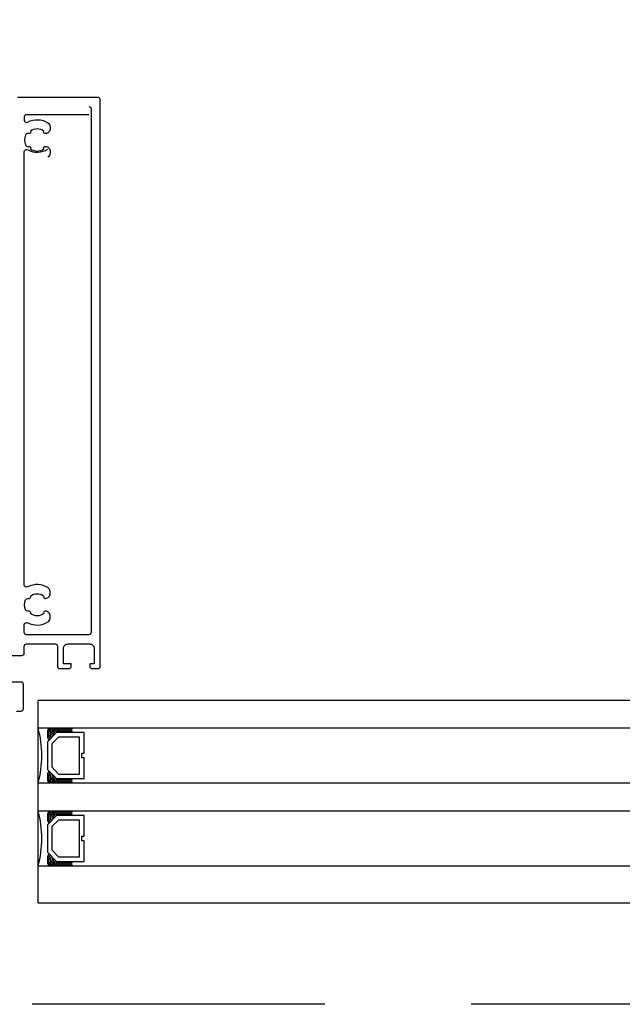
# Model space of a CAD drawing. Header units: millimetres. Extents: x 247761 to 294611, y 172579 to 236863.
# Tile 162 of 256: x 262418 to 262549, y 174620 to 174834. Entities that reach past the tile are written whole.
import ezdxf

# ---------------------------------------------------------------- set-up
doc = ezdxf.new("R2010")
doc.units = ezdxf.units.MM
doc.linetypes.add('ČÁRKOVANÁ', pattern=[19.05, 12.7, -6.35])
doc.layers.add('FASÁDA DETAILNÍ', color=4, linetype='Continuous')
doc.layers.add('NOVA', color=240, linetype='Continuous')

# ---------------------------------------------------------------- blocks, each defined once
blk = doc.blocks.new('A$C69D17D4D')
at = {"layer": 'FASÁDA DETAILNÍ'}
for p, q in [((-11879.5, 1315), (-12222.49, 1315)), ((-12222.49, 1271), (-12222.49, 1315)), ((-12222.49, 1309), (-11879.5, 1309)), ((-11879.5, 1297), (-12222.49, 1297)), ((-12222.49, 1291), (-11879.5, 1291)), ((-11879.5, 1279), (-12222.49, 1279)), ((-12222.49, 1271), (-11879.5, 1271))]:
    blk.add_line(p, q, dxfattribs=at)
at = {"layer": 'FASÁDA DETAILNÍ', "linetype": 'ČÁRKOVANÁ', "ltscale": 5}
blk.add_lwpolyline([(1651, 1249), (-24919, 1249), (-24919, 24919), (1651, 24919)], close=True, dxfattribs=at)
at = {"layer": 'FASÁDA DETAILNÍ'}
for points in [[(-12227.19, 1312.68), (-12226.19, 1312.68, 0.414214), (-12225.69, 1313.18), (-12225.69, 1318.48, 0.414214), (-12226.19, 1318.98), (-12228.99, 1318.98, -0.414214)], [(-12228.99, 1324.75), (-12225.99, 1324.75, 0.414214), (-12225.49, 1325.25), (-12225.49, 1326.75, -0.414214), (-12224.99, 1327.25), (-12218.79, 1327.25, -0.414214), (-12218.29, 1326.75), (-12218.29, 1322.41, 0.414214), (-12217.79, 1321.91), (-12215.79, 1321.91, 0.414201), (-12215.29, 1322.41), (-12215.29, 1322.91), (-12216.99, 1322.91), (-12216.99, 1326.25, -0.414214), (-12215.99, 1327.25), (-12211.29, 1327.25, -0.414214), (-12210.29, 1326.25), (-12210.29, 1322.91), (-12211.29, 1322.91), (-12211.29, 1322.41, 0.41422), (-12210.79, 1321.91), (-12209.49, 1321.91, 0.414214), (-12208.99, 1322.41), (-12208.99, 1445.42, 0.414214), (-12209.49, 1445.92), (-12226.99, 1445.92, 0.414214)], [(-12211.49, 1443.92, -0.414214), (-12210.99, 1443.42), (-12210.99, 1329.75, -0.414214), (-12211.49, 1329.25), (-12224.99, 1329.25, -0.414214), (-12225.49, 1329.75), (-12225.49, 1331.42, -0.565741), (-12224.75, 1331.86, 0.267763), (-12220.36, 1332.02, 0.258777), (-12219.89, 1332.86), (-12219.89, 1333.35, 0.414214), (-12220.89, 1334.35), (-12221, 1334.35, 0.64518), (-12221.22, 1333.85, -0.341732), (-12224.16, 1333.85, 0.64518), (-12224.38, 1334.35), (-12224.75, 1334.35, -0.298217), (-12225.21, 1334.65, -0.208712), (-12225.21, 1336.85, -0.298217), (-12224.75, 1337.15), (-12224.38, 1337.15, 0.64518), (-12224.16, 1337.65, -0.341732), (-12221.22, 1337.65, 0.64518), (-12221, 1337.15), (-12220.89, 1337.15, 0.414214), (-12219.89, 1338.15), (-12219.89, 1338.63, 0.258777), (-12220.36, 1339.48, 0.267763), (-12224.75, 1339.63, -0.565741), (-12225.49, 1340.08), (-12225.49, 1434.1, -0.565741), (-12224.75, 1434.54, 0.267763), (-12220.36, 1434.7)], [(-12211.49, 1442.17), (-12224.99, 1442.17, 0.414214), (-12225.49, 1441.67), (-12225.49, 1441.01, 0.565741), (-12224.75, 1440.57, -0.267763), (-12220.36, 1440.41, -0.258777), (-12219.89, 1439.57), (-12219.89, 1439.08, -0.414214), (-12220.89, 1438.08), (-12221, 1438.08, -0.64518), (-12221.22, 1438.58, 0.341732), (-12224.16, 1438.58, -0.64518), (-12224.38, 1438.08), (-12224.75, 1438.08, 0.298217), (-12225.21, 1437.78, 0.208712), (-12225.21, 1435.58, 0.298217), (-12224.75, 1435.28), (-12224.38, 1435.28, -0.64518), (-12224.16, 1434.78, 0.341732), (-12221.22, 1434.78, -0.64518), (-12221, 1435.28), (-12220.89, 1435.28, -0.414214), (-12219.89, 1434.28), (-12219.89, 1433.8, -0.258777), (-12220.36, 1432.95)]]:
    blk.add_lwpolyline(points, format="xyb", dxfattribs=at)
for points in [[(-12212.49, 1308), (-12218.49, 1308), (-12220.49, 1306), (-12220.49, 1300), (-12218.49, 1298), (-12212.49, 1298), (-12212.49, 1302.5), (-12212.99, 1302.5), (-12212.99, 1303.5), (-12212.49, 1303.5)], [(-12213.49, 1299), (-12213.49, 1307), (-12218.08, 1307), (-12219.49, 1305.59), (-12219.49, 1300.55), (-12218.08, 1299)], [(-12212.49, 1290), (-12218.49, 1290), (-12220.49, 1288), (-12220.49, 1282), (-12218.49, 1280), (-12212.49, 1280), (-12212.49, 1284.5), (-12212.99, 1284.5), (-12212.99, 1285.5), (-12212.49, 1285.5)], [(-12213.49, 1281), (-12213.49, 1289), (-12218.08, 1289), (-12219.49, 1287.59), (-12219.49, 1282.55), (-12218.08, 1281)]]:
    blk.add_lwpolyline(points, close=True, dxfattribs=at)
for centre, radius, start, end in [((-12244.39, 1303), 22.7, 344.6728, 15.3272), ((-12216.94, 1307.65), 3.55, 157.591, 202.7062), ((-12217.31, 1307.76), 2.9, 154.7048, 204.6933), ((-12217.66, 1307.93), 2.25, 151.5972, 208.4727), ((-12217.9, 1308.08), 1.71, 147.3143, 212.7051), ((-12218.06, 1308.21), 1.26, 141.5004, 218.0344), ((-12218.15, 1308.36), 0.879, 133.5036, 226.0051), ((-12218.14, 1308.5), 0.596, 123.0366, 236.9634), ((-12217.85, 1308.5), 0.596, 123.0366, 236.9634), ((-12217.56, 1308.5), 0.596, 123.0366, 236.9634), ((-12217.26, 1308.5), 0.596, 123.0366, 236.9634), ((-12216.97, 1308.5), 0.596, 123.0366, 236.9634), ((-12216.68, 1308.5), 0.596, 123.0366, 236.9634), ((-12216.39, 1308.5), 0.596, 123.0366, 236.9634), ((-12216.09, 1308.5), 0.596, 123.0366, 236.9634), ((-12215.8, 1308.5), 0.596, 123.0366, 236.9634), ((-12215.51, 1308.5), 0.596, 123.0366, 236.9634), ((-12215.22, 1308.5), 0.596, 123.0366, 236.9634), ((-12214.92, 1308.5), 0.596, 123.0366, 236.9634), ((-12214.63, 1308.5), 0.596, 123.0366, 236.9634), ((-12216.94, 1298.35), 3.55, 157.2938, 202.409), ((-12217.31, 1298.24), 2.9, 155.3067, 205.2952), ((-12217.66, 1298.07), 2.25, 151.5273, 208.4028), ((-12217.9, 1297.92), 1.71, 147.2949, 212.6857), ((-12218.06, 1297.79), 1.26, 141.9656, 218.4996), ((-12218.15, 1297.64), 0.879, 133.9949, 226.4964), ((-12218.14, 1297.5), 0.596, 123.0366, 236.9634), ((-12217.85, 1297.5), 0.596, 123.0366, 236.9634), ((-12217.56, 1297.5), 0.596, 123.0366, 236.9634), ((-12217.26, 1297.5), 0.596, 123.0366, 236.9634), ((-12216.97, 1297.5), 0.596, 123.0366, 236.9634), ((-12216.68, 1297.5), 0.596, 123.0366, 236.9634), ((-12216.39, 1297.5), 0.596, 123.0366, 236.9634), ((-12216.09, 1297.5), 0.596, 123.0366, 236.9634), ((-12215.8, 1297.5), 0.596, 123.0366, 236.9634), ((-12215.51, 1297.5), 0.596, 123.0366, 236.9634), ((-12215.22, 1297.5), 0.596, 123.0366, 236.9634), ((-12214.92, 1297.5), 0.596, 123.0366, 236.9634), ((-12214.63, 1297.5), 0.596, 123.0366, 236.9634), ((-12244.39, 1285), 22.7, 344.6728, 15.3272), ((-12216.94, 1289.65), 3.55, 157.591, 202.7062), ((-12217.31, 1289.76), 2.9, 154.7048, 204.6933), ((-12217.66, 1289.93), 2.25, 151.5972, 208.4727), ((-12217.9, 1290.08), 1.71, 147.3143, 212.7051), ((-12218.06, 1290.21), 1.26, 141.5004, 218.0344), ((-12218.15, 1290.36), 0.879, 133.5036, 226.0051), ((-12218.14, 1290.5), 0.596, 123.0366, 236.9634), ((-12217.85, 1290.5), 0.596, 123.0366, 236.9634), ((-12217.56, 1290.5), 0.596, 123.0366, 236.9634), ((-12217.26, 1290.5), 0.596, 123.0366, 236.9634), ((-12216.97, 1290.5), 0.596, 123.0366, 236.9634), ((-12216.68, 1290.5), 0.596, 123.0366, 236.9634), ((-12216.39, 1290.5), 0.596, 123.0366, 236.9634), ((-12216.09, 1290.5), 0.596, 123.0366, 236.9634), ((-12215.8, 1290.5), 0.596, 123.0366, 236.9634), ((-12215.51, 1290.5), 0.596, 123.0366, 236.9634), ((-12215.22, 1290.5), 0.596, 123.0366, 236.9634), ((-12214.92, 1290.5), 0.596, 123.0366, 236.9634), ((-12214.63, 1290.5), 0.596, 123.0366, 236.9634), ((-12216.94, 1280.35), 3.55, 157.2938, 202.409), ((-12217.31, 1280.24), 2.9, 155.3067, 205.2952), ((-12217.66, 1280.07), 2.25, 151.5273, 208.4028), ((-12217.9, 1279.92), 1.71, 147.2949, 212.6857), ((-12218.06, 1279.79), 1.26, 141.9656, 218.4996), ((-12218.15, 1279.64), 0.879, 133.9949, 226.4964), ((-12218.14, 1279.5), 0.596, 123.0366, 236.9634), ((-12217.85, 1279.5), 0.596, 123.0366, 236.9634), ((-12217.56, 1279.5), 0.596, 123.0366, 236.9634), ((-12217.26, 1279.5), 0.596, 123.0366, 236.9634), ((-12216.97, 1279.5), 0.596, 123.0366, 236.9634), ((-12216.68, 1279.5), 0.596, 123.0366, 236.9634), ((-12216.39, 1279.5), 0.596, 123.0366, 236.9634), ((-12216.09, 1279.5), 0.596, 123.0366, 236.9634), ((-12215.8, 1279.5), 0.596, 123.0366, 236.9634), ((-12215.51, 1279.5), 0.596, 123.0366, 236.9634), ((-12215.22, 1279.5), 0.596, 123.0366, 236.9634), ((-12214.92, 1279.5), 0.596, 123.0366, 236.9634), ((-12214.63, 1279.5), 0.596, 123.0366, 236.9634)]:
    blk.add_arc(centre, radius, start, end, dxfattribs=at)

msp = doc.modelspace()

# ---------------------------------------------------------------- block references
at = {"layer": 'NOVA', "ltscale": 300}
msp.add_blockref('A$C69D17D4D', (274644.517, 173371.259), dxfattribs=at)

doc.saveas('drawing.dxf')
